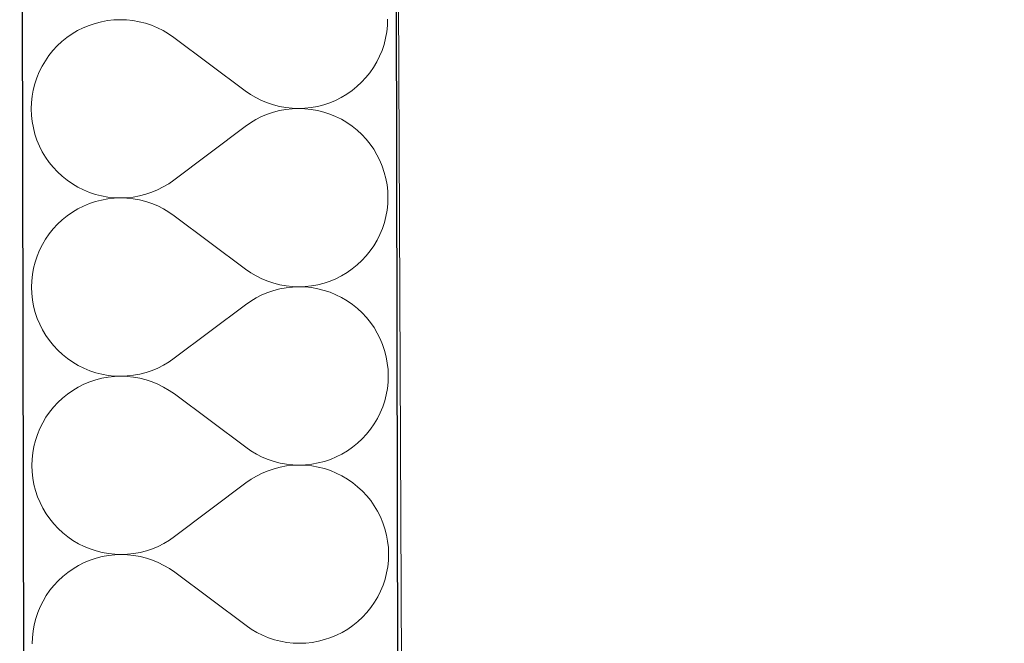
# Model space of a CAD drawing. Header units: millimetres. Extents: x -24674 to 2959, y -2716 to 20653.
# Tile 148 of 161: x -11148 to -10727, y 17961 to 18228. Entities that reach past the tile are written whole.
import ezdxf

# ---------------------------------------------------------------- set-up
doc = ezdxf.new("R2010")
doc.units = ezdxf.units.MM
doc.header["$MEASUREMENT"] = 0
doc.linetypes.add('Wipeout_Contour', pattern=[1000, 0, -1000])
for name, color, linetype in [('9._POHLED ZÁPADNÍ_1_Konstrukce - nosné', 7, 'Continuous'), ('9._POHLED ZÁPADNÍ_1_Nové_Konstrukce - nosné', 7, 'Continuous'), ('9._POHLED ZÁPADNÍ_1_Nové_Výplně - Povrchové', 7, 'Continuous'), ('9._POHLED ZÁPADNÍ_1_Nové_Výplně – Řezové', 7, 'Continuous'), ('9._POHLED ZÁPADNÍ_1_Výplně - Povrchové', 7, 'Continuous'), ('9._POHLED ZÁPADNÍ_1_VÝTAH VAR 1', 7, 'Continuous')]:
    doc.layers.add(name, color=color, linetype=linetype)

# ---------------------------------------------------------------- blocks, each defined once
blk = doc.blocks.new('*X21', base_point=(-27719.5, -6043.99))
at = {"layer": '9._POHLED ZÁPADNÍ_1_Nové_Výplně – Řezové', "color": 21, "linetype": 'Continuous', "lineweight": 20, "true_color": 0xffaaaa}
for p, q in [((-11115.84, 18226.4), (-11118.42, 18225.54)), ((-11113.2, 18227.08), (-11115.84, 18226.4)), ((-11110.53, 18227.57), (-11113.2, 18227.08)), ((-11107.82, 18227.86), (-11110.53, 18227.57)), ((-11105.1, 18227.96), (-11107.82, 18227.86)), ((-11102.39, 18227.87), (-11105.1, 18227.96)), ((-11099.68, 18227.58), (-11102.39, 18227.87)), ((-11097, 18227.1), (-11099.68, 18227.58)), ((-11094.37, 18226.43), (-11097, 18227.1)), ((-11091.78, 18225.57), (-11094.37, 18226.43)), ((-10990.94, 18225.44), (-10990.84, 18228.16)), ((-11123.36, 18223.28), (-11125.7, 18221.89)), ((-11120.93, 18224.5), (-11123.36, 18223.28)), ((-11118.42, 18225.54), (-11120.93, 18224.5)), ((-11089.27, 18224.53), (-11091.78, 18225.57)), ((-11086.84, 18223.32), (-11089.27, 18224.53)), ((-11084.49, 18221.93), (-11086.84, 18223.32)), ((-11082.26, 18220.38), (-11084.49, 18221.93)), ((-10991.7, 18220.06), (-10991.22, 18222.74)), ((-10991.22, 18222.74), (-10990.94, 18225.44)), ((-11130.05, 18218.62), (-11132.04, 18216.76)), ((-11127.93, 18220.33), (-11130.05, 18218.62)), ((-11125.7, 18221.89), (-11127.93, 18220.33)), ((-11051.74, 18197.58), (-11082.26, 18220.38)), ((-10992.37, 18217.42), (-10991.7, 18220.06)), ((-11133.89, 18214.77), (-11135.59, 18212.65)), ((-11132.04, 18216.76), (-11133.89, 18214.77)), ((-10994.26, 18212.33), (-10993.22, 18214.84)), ((-10993.22, 18214.84), (-10992.37, 18217.42)), ((-11137.14, 18210.41), (-11138.53, 18208.07)), ((-11135.59, 18212.65), (-11137.14, 18210.41)), ((-10996.86, 18207.55), (-10995.47, 18209.89)), ((-10995.47, 18209.89), (-10994.26, 18212.33)), ((-11139.74, 18205.64), (-11140.78, 18203.12)), ((-11138.53, 18208.07), (-11139.74, 18205.64)), ((-11000.11, 18203.19), (-10998.41, 18205.31)), ((-10998.41, 18205.31), (-10996.86, 18207.55)), ((-11140.78, 18203.12), (-11141.63, 18200.54)), ((-11003.95, 18199.34), (-11001.96, 18201.2)), ((-11001.96, 18201.2), (-11000.11, 18203.19)), ((-11142.3, 18197.9), (-11142.78, 18195.22)), ((-11141.63, 18200.54), (-11142.3, 18197.9)), ((-11051.74, 18197.58), (-11049.51, 18196.03)), ((-11008.3, 18196.08), (-11006.07, 18197.63)), ((-11006.07, 18197.63), (-11003.95, 18199.34)), ((-11143.06, 18192.52), (-11143.16, 18189.8)), ((-11142.78, 18195.22), (-11143.06, 18192.52)), ((-11049.51, 18196.03), (-11047.16, 18194.64)), ((-11047.16, 18194.64), (-11044.73, 18193.43)), ((-11044.73, 18193.43), (-11042.22, 18192.39)), ((-11015.58, 18192.42), (-11013.07, 18193.46)), ((-11013.07, 18193.46), (-11010.64, 18194.69)), ((-11010.64, 18194.69), (-11008.3, 18196.08)), ((-11143.16, 18189.8), (-11143.05, 18187.08)), ((-11042.22, 18192.39), (-11039.63, 18191.53)), ((-11039.63, 18188.43), (-11042.21, 18187.57)), ((-11039.63, 18191.53), (-11037, 18190.86)), ((-11036.99, 18189.11), (-11039.63, 18188.43)), ((-11037, 18190.86), (-11034.32, 18190.38)), ((-11034.32, 18189.6), (-11036.99, 18189.11)), ((-11034.32, 18190.38), (-11031.61, 18190.1)), ((-11031.61, 18189.9), (-11034.32, 18189.6)), ((-11031.61, 18190.1), (-11028.9, 18190)), ((-11028.9, 18190), (-11031.61, 18189.9)), ((-11028.9, 18190), (-11026.18, 18190.1)), ((-11026.18, 18189.91), (-11028.9, 18190)), ((-11026.18, 18190.1), (-11023.47, 18190.4)), ((-11023.47, 18189.63), (-11026.18, 18189.91)), ((-11023.47, 18190.4), (-11020.8, 18190.88)), ((-11020.79, 18189.15), (-11023.47, 18189.63)), ((-11020.8, 18190.88), (-11018.16, 18191.56)), ((-11018.15, 18188.48), (-11020.79, 18189.15)), ((-11018.16, 18191.56), (-11015.58, 18192.42)), ((-11015.57, 18187.63), (-11018.15, 18188.48)), ((-11143.05, 18187.08), (-11142.76, 18184.38)), ((-11142.76, 18184.38), (-11142.27, 18181.7)), ((-11047.15, 18185.29), (-11049.48, 18183.9)), ((-11044.72, 18186.52), (-11047.15, 18185.29)), ((-11042.21, 18187.57), (-11044.72, 18186.52)), ((-11013.06, 18186.59), (-11015.57, 18187.63)), ((-11010.62, 18185.38), (-11013.06, 18186.59)), ((-11008.28, 18184), (-11010.62, 18185.38)), ((-11142.27, 18181.7), (-11141.59, 18179.06)), ((-11051.71, 18182.34), (-11082.15, 18159.43)), ((-11049.48, 18183.9), (-11051.71, 18182.34)), ((-11006.04, 18182.45), (-11008.28, 18184)), ((-11003.92, 18180.75), (-11006.04, 18182.45)), ((-11001.92, 18178.9), (-11003.92, 18180.75)), ((-11141.59, 18179.06), (-11140.73, 18176.48)), ((-11140.73, 18176.48), (-11139.68, 18173.97)), ((-11000.06, 18176.91), (-11001.92, 18178.9)), ((-10998.35, 18174.8), (-11000.06, 18176.91)), ((-11139.68, 18173.97), (-11138.46, 18171.54)), ((-11138.46, 18171.54), (-11137.07, 18169.21)), ((-10996.8, 18172.57), (-10998.35, 18174.8)), ((-10995.4, 18170.23), (-10996.8, 18172.57)), ((-11137.07, 18169.21), (-11135.51, 18166.97)), ((-10994.18, 18167.8), (-10995.4, 18170.23)), ((-10993.14, 18165.29), (-10994.18, 18167.8)), ((-11135.51, 18166.97), (-11133.8, 18164.86)), ((-11133.8, 18164.86), (-11131.94, 18162.87)), ((-10992.27, 18162.71), (-10993.14, 18165.29)), ((-11131.94, 18162.87), (-11129.95, 18161.02)), ((-11129.95, 18161.02), (-11127.83, 18159.32)), ((-11127.83, 18159.32), (-11125.59, 18157.77)), ((-11084.38, 18157.87), (-11082.15, 18159.43)), ((-10991.59, 18160.07), (-10992.27, 18162.71)), ((-10991.11, 18157.4), (-10991.59, 18160.07)), ((-11125.59, 18157.77), (-11123.24, 18156.39)), ((-11123.24, 18156.39), (-11120.81, 18155.18)), ((-11120.81, 18155.18), (-11118.29, 18154.14)), ((-11091.66, 18154.21), (-11089.15, 18155.25)), ((-11089.15, 18155.25), (-11086.72, 18156.48)), ((-11086.72, 18156.48), (-11084.38, 18157.87)), ((-10990.81, 18154.69), (-10991.11, 18157.4)), ((-10990.71, 18151.97), (-10990.81, 18154.69)), ((-11118.29, 18154.14), (-11115.71, 18153.29)), ((-11115.71, 18153.29), (-11113.07, 18152.62)), ((-11113.07, 18150.89), (-11115.7, 18150.21)), ((-11113.07, 18152.62), (-11110.39, 18152.15)), ((-11110.39, 18151.38), (-11113.07, 18150.89)), ((-11110.39, 18152.15), (-11107.69, 18151.86)), ((-11107.69, 18151.67), (-11110.39, 18151.38)), ((-11107.69, 18151.86), (-11104.97, 18151.77)), ((-11104.97, 18151.77), (-11107.69, 18151.67)), ((-11104.97, 18151.77), (-11102.25, 18151.87)), ((-11102.25, 18151.68), (-11104.97, 18151.77)), ((-11102.25, 18151.87), (-11099.55, 18152.17)), ((-11099.55, 18151.39), (-11102.25, 18151.68)), ((-11099.55, 18152.17), (-11096.87, 18152.66)), ((-11096.87, 18150.91), (-11099.55, 18151.39)), ((-11096.87, 18152.66), (-11094.24, 18153.34)), ((-11094.23, 18150.24), (-11096.87, 18150.91)), ((-11094.24, 18153.34), (-11091.66, 18154.21)), ((-10990.8, 18149.25), (-10990.71, 18151.97)), ((-11123.23, 18147.09), (-11125.57, 18145.7)), ((-11120.8, 18148.31), (-11123.23, 18147.09)), ((-11118.28, 18149.35), (-11120.8, 18148.31)), ((-11115.7, 18150.21), (-11118.28, 18149.35)), ((-11091.65, 18149.38), (-11094.23, 18150.24)), ((-11089.13, 18148.34), (-11091.65, 18149.38)), ((-11086.7, 18147.13), (-11089.13, 18148.34)), ((-11084.36, 18145.74), (-11086.7, 18147.13)), ((-10991.57, 18143.87), (-10991.09, 18146.55)), ((-10991.09, 18146.55), (-10990.8, 18149.25)), ((-11129.91, 18142.43), (-11131.9, 18140.57)), ((-11127.8, 18144.14), (-11129.91, 18142.43)), ((-11125.57, 18145.7), (-11127.8, 18144.14)), ((-11082.12, 18144.19), (-11084.36, 18145.74)), ((-11051.61, 18121.39), (-11082.12, 18144.19)), ((-10992.23, 18141.23), (-10991.57, 18143.87)), ((-11133.75, 18138.58), (-11135.46, 18136.46)), ((-11131.9, 18140.57), (-11133.75, 18138.58)), ((-10994.13, 18136.14), (-10993.09, 18138.65)), ((-10993.09, 18138.65), (-10992.23, 18141.23)), ((-11137.01, 18134.22), (-11138.39, 18131.88)), ((-11135.46, 18136.46), (-11137.01, 18134.22)), ((-10996.72, 18131.36), (-10995.34, 18133.7)), ((-10995.34, 18133.7), (-10994.13, 18136.14)), ((-11139.6, 18129.45), (-11140.64, 18126.93)), ((-11138.39, 18131.88), (-11139.6, 18129.45)), ((-10998.27, 18129.12), (-10996.72, 18131.36)), ((-11140.64, 18126.93), (-11141.5, 18124.35)), ((-11001.83, 18125.01), (-10999.98, 18127)), ((-10999.98, 18127), (-10998.27, 18129.12)), ((-11142.16, 18121.71), (-11142.64, 18119.03)), ((-11141.5, 18124.35), (-11142.16, 18121.71)), ((-11051.61, 18121.39), (-11049.37, 18119.84)), ((-11008.16, 18119.89), (-11005.93, 18121.44)), ((-11005.93, 18121.44), (-11003.82, 18123.15)), ((-11003.82, 18123.15), (-11001.83, 18125.01)), ((-11142.64, 18119.03), (-11142.93, 18116.33)), ((-11049.37, 18119.84), (-11047.03, 18118.45)), ((-11047.03, 18118.45), (-11044.6, 18117.24)), ((-11044.6, 18117.24), (-11042.08, 18116.2)), ((-11015.44, 18116.23), (-11012.93, 18117.27)), ((-11012.93, 18117.27), (-11010.5, 18118.49)), ((-11010.5, 18118.49), (-11008.16, 18119.89)), ((-11142.93, 18116.33), (-11143.02, 18113.61)), ((-11143.02, 18113.61), (-11142.92, 18110.89)), ((-11042.08, 18116.2), (-11039.5, 18115.34)), ((-11039.5, 18115.34), (-11036.86, 18114.67)), ((-11036.86, 18112.92), (-11039.49, 18112.24)), ((-11036.86, 18114.67), (-11034.18, 18114.19)), ((-11034.18, 18113.41), (-11036.86, 18112.92)), ((-11034.18, 18114.19), (-11031.48, 18113.9)), ((-11031.48, 18113.71), (-11034.18, 18113.41)), ((-11031.48, 18113.9), (-11028.76, 18113.81)), ((-11028.76, 18113.81), (-11031.48, 18113.71)), ((-11028.76, 18113.81), (-11026.04, 18113.91)), ((-11026.04, 18113.72), (-11028.76, 18113.81)), ((-11026.04, 18113.91), (-11023.34, 18114.2)), ((-11023.34, 18113.44), (-11026.04, 18113.72)), ((-11023.34, 18114.2), (-11020.66, 18114.69)), ((-11020.66, 18112.96), (-11023.34, 18113.44)), ((-11020.66, 18114.69), (-11018.03, 18115.37)), ((-11018.02, 18112.29), (-11020.66, 18112.96)), ((-11018.03, 18115.37), (-11015.44, 18116.23)), ((-11142.92, 18110.89), (-11142.62, 18108.19)), ((-11047.01, 18109.1), (-11049.35, 18107.71)), ((-11044.58, 18110.33), (-11047.01, 18109.1)), ((-11042.07, 18111.37), (-11044.58, 18110.33)), ((-11039.49, 18112.24), (-11042.07, 18111.37)), ((-11015.44, 18111.44), (-11018.02, 18112.29)), ((-11012.92, 18110.4), (-11015.44, 18111.44)), ((-11010.49, 18109.19), (-11012.92, 18110.4)), ((-11008.14, 18107.81), (-11010.49, 18109.19)), ((-11142.62, 18108.19), (-11142.14, 18105.51)), ((-11142.14, 18105.51), (-11141.46, 18102.87)), ((-11051.58, 18106.15), (-11082.02, 18083.24)), ((-11049.35, 18107.71), (-11051.58, 18106.15)), ((-11005.9, 18106.26), (-11008.14, 18107.81)), ((-11003.78, 18104.56), (-11005.9, 18106.26)), ((-11001.79, 18102.71), (-11003.78, 18104.56)), ((-11141.46, 18102.87), (-11140.59, 18100.29)), ((-11140.59, 18100.29), (-11139.55, 18097.78)), ((-10999.93, 18100.72), (-11001.79, 18102.71)), ((-10998.22, 18098.61), (-10999.93, 18100.72)), ((-11139.55, 18097.78), (-11138.33, 18095.35)), ((-10996.66, 18096.38), (-10998.22, 18098.61)), ((-10995.27, 18094.04), (-10996.66, 18096.38)), ((-11138.33, 18095.35), (-11136.93, 18093.02)), ((-11136.93, 18093.02), (-11135.38, 18090.78)), ((-10994.05, 18091.61), (-10995.27, 18094.04)), ((-10993, 18089.1), (-10994.05, 18091.61)), ((-11135.38, 18090.78), (-11133.67, 18088.67)), ((-11133.67, 18088.67), (-11131.81, 18086.68)), ((-10992.14, 18086.52), (-10993, 18089.1)), ((-11131.81, 18086.68), (-11129.81, 18084.83)), ((-11129.81, 18084.83), (-11127.69, 18083.13)), ((-11127.69, 18083.13), (-11125.45, 18081.58)), ((-11084.25, 18081.68), (-11082.02, 18083.24)), ((-10991.46, 18083.88), (-10992.14, 18086.52)), ((-10990.97, 18081.21), (-10991.46, 18083.88)), ((-11125.45, 18081.58), (-11123.11, 18080.2)), ((-11123.11, 18080.2), (-11120.67, 18078.99)), ((-11120.67, 18078.99), (-11118.16, 18077.95)), ((-11091.52, 18078.02), (-11089.01, 18079.06)), ((-11089.01, 18079.06), (-11086.58, 18080.29)), ((-11086.58, 18080.29), (-11084.25, 18081.68)), ((-10990.68, 18078.5), (-10990.97, 18081.21)), ((-11118.16, 18077.95), (-11115.57, 18077.1)), ((-11115.57, 18077.1), (-11112.94, 18076.43)), ((-11112.93, 18074.7), (-11115.57, 18074.02)), ((-11112.94, 18076.43), (-11110.26, 18075.96)), ((-11110.26, 18075.19), (-11112.93, 18074.7)), ((-11110.26, 18075.96), (-11107.55, 18075.67)), ((-11107.55, 18075.48), (-11110.26, 18075.19)), ((-11107.55, 18075.67), (-11104.83, 18075.58)), ((-11104.83, 18075.58), (-11107.55, 18075.48)), ((-11104.83, 18075.58), (-11102.12, 18075.68)), ((-11102.12, 18075.49), (-11104.83, 18075.58)), ((-11102.12, 18075.68), (-11099.41, 18075.98)), ((-11099.41, 18075.2), (-11102.12, 18075.49)), ((-11099.41, 18075.98), (-11096.74, 18076.47)), ((-11096.73, 18074.72), (-11099.41, 18075.2)), ((-11096.74, 18076.47), (-11094.1, 18077.15)), ((-11094.1, 18074.05), (-11096.73, 18074.72)), ((-11094.1, 18077.15), (-11091.52, 18078.02)), ((-10990.57, 18075.78), (-10990.68, 18078.5)), ((-10990.67, 18073.06), (-10990.57, 18075.78)), ((-11123.09, 18070.9), (-11125.43, 18069.5)), ((-11120.66, 18072.12), (-11123.09, 18070.9)), ((-11118.15, 18073.16), (-11120.66, 18072.12)), ((-11115.57, 18074.02), (-11118.15, 18073.16)), ((-11091.51, 18073.19), (-11094.1, 18074.05)), ((-11089, 18072.15), (-11091.51, 18073.19)), ((-11086.57, 18070.94), (-11089, 18072.15)), ((-11084.22, 18069.55), (-11086.57, 18070.94)), ((-10990.95, 18070.36), (-10990.67, 18073.06)), ((-11129.78, 18066.24), (-11131.77, 18064.38)), ((-11127.66, 18067.95), (-11129.78, 18066.24)), ((-11125.43, 18069.5), (-11127.66, 18067.95)), ((-11081.99, 18068), (-11084.22, 18069.55)), ((-11051.47, 18045.2), (-11081.99, 18068)), ((-10992.1, 18065.04), (-10991.43, 18067.68)), ((-10991.43, 18067.68), (-10990.95, 18070.36)), ((-11133.62, 18062.39), (-11135.32, 18060.27)), ((-11131.77, 18064.38), (-11133.62, 18062.39)), ((-10993.99, 18059.95), (-10992.95, 18062.46)), ((-10992.95, 18062.46), (-10992.1, 18065.04)), ((-11136.87, 18058.03), (-11138.26, 18055.69)), ((-11135.32, 18060.27), (-11136.87, 18058.03)), ((-10995.2, 18057.51), (-10993.99, 18059.95)), ((-11138.26, 18055.69), (-11139.47, 18053.26)), ((-10998.14, 18052.93), (-10996.59, 18055.17)), ((-10996.59, 18055.17), (-10995.2, 18057.51)), ((-11140.51, 18050.74), (-11141.36, 18048.16)), ((-11139.47, 18053.26), (-11140.51, 18050.74)), ((-11001.69, 18048.82), (-10999.84, 18050.81)), ((-10999.84, 18050.81), (-10998.14, 18052.93)), ((-11142.03, 18045.52), (-11142.51, 18042.84)), ((-11141.36, 18048.16), (-11142.03, 18045.52)), ((-11051.47, 18045.2), (-11049.24, 18043.65)), ((-11008.03, 18043.7), (-11005.8, 18045.25)), ((-11005.8, 18045.25), (-11003.68, 18046.96)), ((-11003.68, 18046.96), (-11001.69, 18048.82)), ((-11142.51, 18042.84), (-11142.79, 18040.14)), ((-11049.24, 18043.65), (-11046.89, 18042.26)), ((-11046.89, 18042.26), (-11044.46, 18041.05)), ((-11044.46, 18041.05), (-11041.95, 18040.01)), ((-11015.31, 18040.04), (-11012.8, 18041.08)), ((-11012.8, 18041.08), (-11010.37, 18042.3)), ((-11010.37, 18042.3), (-11008.03, 18043.7)), ((-11142.79, 18040.14), (-11142.89, 18037.42)), ((-11142.89, 18037.42), (-11142.78, 18034.7)), ((-11041.95, 18040.01), (-11039.36, 18039.15)), ((-11039.36, 18039.15), (-11036.73, 18038.48)), ((-11036.73, 18038.48), (-11034.05, 18038)), ((-11034.05, 18037.22), (-11036.72, 18036.73)), ((-11034.05, 18038), (-11031.34, 18037.71)), ((-11031.34, 18037.52), (-11034.05, 18037.22)), ((-11031.34, 18037.71), (-11028.63, 18037.62)), ((-11028.63, 18037.62), (-11031.34, 18037.52)), ((-11028.63, 18037.62), (-11025.91, 18037.72)), ((-11025.91, 18037.53), (-11028.63, 18037.62)), ((-11025.91, 18037.72), (-11023.2, 18038.01)), ((-11023.2, 18037.25), (-11025.91, 18037.53)), ((-11023.2, 18038.01), (-11020.53, 18038.5)), ((-11020.52, 18036.77), (-11023.2, 18037.25)), ((-11020.53, 18038.5), (-11017.89, 18039.18)), ((-11017.88, 18036.1), (-11020.52, 18036.77)), ((-11017.89, 18039.18), (-11015.31, 18040.04)), ((-11142.78, 18034.7), (-11142.49, 18031.99)), ((-11046.88, 18032.91), (-11049.21, 18031.52)), ((-11044.45, 18034.14), (-11046.88, 18032.91)), ((-11041.94, 18035.18), (-11044.45, 18034.14)), ((-11039.36, 18036.05), (-11041.94, 18035.18)), ((-11036.72, 18036.73), (-11039.36, 18036.05)), ((-11015.3, 18035.25), (-11017.88, 18036.1)), ((-11012.79, 18034.21), (-11015.3, 18035.25)), ((-11010.35, 18033), (-11012.79, 18034.21)), ((-11008.01, 18031.62), (-11010.35, 18033)), ((-11142.49, 18031.99), (-11142, 18029.32)), ((-11142, 18029.32), (-11141.32, 18026.68)), ((-11051.44, 18029.96), (-11081.88, 18007.05)), ((-11049.21, 18031.52), (-11051.44, 18029.96)), ((-11005.77, 18030.07), (-11008.01, 18031.62)), ((-11003.65, 18028.37), (-11005.77, 18030.07)), ((-11001.65, 18026.52), (-11003.65, 18028.37)), ((-11141.32, 18026.68), (-11140.46, 18024.1)), ((-10999.79, 18024.53), (-11001.65, 18026.52)), ((-10998.08, 18022.42), (-10999.79, 18024.53)), ((-11140.46, 18024.1), (-11139.41, 18021.59)), ((-11139.41, 18021.59), (-11138.19, 18019.16)), ((-10996.53, 18020.19), (-10998.08, 18022.42)), ((-10995.13, 18017.85), (-10996.53, 18020.19)), ((-11138.19, 18019.16), (-11136.8, 18016.83)), ((-11136.8, 18016.83), (-11135.24, 18014.59)), ((-10993.91, 18015.42), (-10995.13, 18017.85)), ((-11135.24, 18014.59), (-11133.53, 18012.48)), ((-11133.53, 18012.48), (-11131.67, 18010.49)), ((-10992.87, 18012.91), (-10993.91, 18015.42)), ((-10992, 18010.33), (-10992.87, 18012.91)), ((-11131.67, 18010.49), (-11129.68, 18008.64)), ((-11129.68, 18008.64), (-11127.56, 18006.94)), ((-10991.32, 18007.69), (-10992, 18010.33)), ((-10990.84, 18005.02), (-10991.32, 18007.69)), ((-11127.56, 18006.94), (-11125.32, 18005.39)), ((-11125.32, 18005.39), (-11122.97, 18004.01)), ((-11122.97, 18004.01), (-11120.54, 18002.8)), ((-11088.88, 18002.87), (-11086.45, 18004.1)), ((-11086.45, 18004.1), (-11084.11, 18005.49)), ((-11084.11, 18005.49), (-11081.88, 18007.05)), ((-10990.54, 18002.31), (-10990.84, 18005.02)), ((-11120.54, 18002.8), (-11118.02, 18001.76)), ((-11118.02, 18001.76), (-11115.44, 18000.91)), ((-11115.44, 18000.91), (-11112.8, 18000.24)), ((-11112.8, 18000.24), (-11110.12, 17999.77)), ((-11110.12, 17999), (-11112.8, 17998.51)), ((-11110.12, 17999.77), (-11107.42, 17999.48)), ((-11107.42, 17999.29), (-11110.12, 17999)), ((-11107.42, 17999.48), (-11104.7, 17999.39)), ((-11104.7, 17999.39), (-11107.42, 17999.29)), ((-11104.7, 17999.39), (-11101.98, 17999.49)), ((-11101.98, 17999.3), (-11104.7, 17999.39)), ((-11101.98, 17999.49), (-11099.28, 17999.79)), ((-11099.28, 17999.01), (-11101.98, 17999.3)), ((-11099.28, 17999.79), (-11096.6, 18000.28)), ((-11096.6, 17998.53), (-11099.28, 17999.01)), ((-11096.6, 18000.28), (-11093.97, 18000.96)), ((-11093.97, 18000.96), (-11091.39, 18001.83)), ((-11091.39, 18001.83), (-11088.88, 18002.87)), ((-10990.44, 17999.59), (-10990.54, 18002.31)), ((-10990.53, 17996.87), (-10990.44, 17999.59)), ((-11122.96, 17994.71), (-11125.3, 17993.31)), ((-11120.53, 17995.93), (-11122.96, 17994.71)), ((-11118.01, 17996.97), (-11120.53, 17995.93)), ((-11115.43, 17997.83), (-11118.01, 17996.97)), ((-11112.8, 17998.51), (-11115.43, 17997.83)), ((-11093.96, 17997.86), (-11096.6, 17998.53)), ((-11091.38, 17997), (-11093.96, 17997.86)), ((-11088.86, 17995.96), (-11091.38, 17997)), ((-11086.43, 17994.75), (-11088.86, 17995.96)), ((-11084.09, 17993.36), (-11086.43, 17994.75)), ((-10990.82, 17994.17), (-10990.53, 17996.87)), ((-11127.53, 17991.76), (-11129.64, 17990.05)), ((-11125.3, 17993.31), (-11127.53, 17991.76)), ((-11081.85, 17991.81), (-11084.09, 17993.36)), ((-11051.34, 17969.01), (-11081.85, 17991.81)), ((-10991.96, 17988.85), (-10991.3, 17991.49)), ((-10991.3, 17991.49), (-10990.82, 17994.17)), ((-11131.63, 17988.19), (-11133.48, 17986.2)), ((-11129.64, 17990.05), (-11131.63, 17988.19)), ((-10993.86, 17983.76), (-10992.82, 17986.27)), ((-10992.82, 17986.27), (-10991.96, 17988.85)), ((-11135.19, 17984.08), (-11136.74, 17981.84)), ((-11133.48, 17986.2), (-11135.19, 17984.08)), ((-10995.07, 17981.32), (-10993.86, 17983.76)), ((-11138.12, 17979.5), (-11139.33, 17977.06)), ((-11136.74, 17981.84), (-11138.12, 17979.5)), ((-10998, 17976.74), (-10996.45, 17978.98)), ((-10996.45, 17978.98), (-10995.07, 17981.32)), ((-11140.37, 17974.55), (-11141.23, 17971.97)), ((-11139.33, 17977.06), (-11140.37, 17974.55)), ((-11001.56, 17972.63), (-10999.71, 17974.62)), ((-10999.71, 17974.62), (-10998, 17976.74)), ((-11141.23, 17971.97), (-11141.89, 17969.33)), ((-11005.66, 17969.06), (-11003.55, 17970.77)), ((-11003.55, 17970.77), (-11001.56, 17972.63)), ((-11142.37, 17966.65), (-11142.66, 17963.95)), ((-11141.89, 17969.33), (-11142.37, 17966.65)), ((-11051.34, 17969.01), (-11049.1, 17967.46)), ((-11049.1, 17967.46), (-11046.76, 17966.07)), ((-11046.76, 17966.07), (-11044.33, 17964.86)), ((-11012.66, 17964.89), (-11010.23, 17966.11)), ((-11010.23, 17966.11), (-11007.89, 17967.51)), ((-11007.89, 17967.51), (-11005.66, 17969.06)), ((-11142.66, 17963.95), (-11142.75, 17961.23)), ((-11044.33, 17964.86), (-11041.81, 17963.82)), ((-11041.81, 17963.82), (-11039.23, 17962.96)), ((-11039.23, 17962.96), (-11036.59, 17962.29)), ((-11036.59, 17962.29), (-11033.91, 17961.81)), ((-11033.91, 17961.81), (-11031.21, 17961.52)), ((-11031.21, 17961.52), (-11028.49, 17961.43)), ((-11028.49, 17961.43), (-11025.77, 17961.53)), ((-11025.77, 17961.53), (-11023.07, 17961.82)), ((-11023.07, 17961.82), (-11020.39, 17962.31)), ((-11020.39, 17962.31), (-11017.76, 17962.99)), ((-11017.76, 17962.99), (-11015.17, 17963.85)), ((-11015.17, 17963.85), (-11012.66, 17964.89))]:
    blk.add_line(p, q, dxfattribs=at)

msp = doc.modelspace()

# ---------------------------------------------------------------- wipeouts: each hides what was drawn before it
at = {"color": 254, "linetype": 'Wipeout_Contour', "lineweight": 0, "ltscale": 79825.826241}
msp.add_wipeout([(-321.69, 18130.07), (-10988.36, 18978.06), (-10988.08, 18817.53), (-321.69, 17969.56)], dxfattribs=at).dxf.layer = '9._POHLED ZÁPADNÍ_1_Nové_Výplně - Povrchové'

# ---------------------------------------------------------------- next in the draw order: wipeouts: each hides what was drawn before it
at = {"color": 254, "linetype": 'Wipeout_Contour', "lineweight": 0, "ltscale": 72283.801497}
msp.add_wipeout([(-11148.1, 18830.25), (-11130.82, 9083.32), (-10970.82, 9083.6), (-10988.08, 18817.53)], dxfattribs=at).dxf.layer = '9._POHLED ZÁPADNÍ_1_Nové_Výplně - Povrchové'

# ---------------------------------------------------------------- next in the draw order: linework, layer by layer
at = {"layer": '9._POHLED ZÁPADNÍ_1_Nové_Konstrukce - nosné', "color": 1, "linetype": 'Continuous', "lineweight": 25, "flags": 128}
for points in [[(-11148.1, 18830.25), (-11130.82, 9083.32)], [(-10970.82, 9083.6), (-10988.08, 18817.53)]]:
    msp.add_lwpolyline(points, dxfattribs=at)

# ---------------------------------------------------------------- next in the draw order: wipeouts: each hides what was drawn before it
at = {"color": 254, "linetype": 'Wipeout_Contour', "lineweight": 0, "ltscale": 70593.958106}
msp.add_wipeout([(-10986.72, 18366), (-10946.64, 9038.96), (-10496.64, 9040.89), (-10536.56, 18330.21)], dxfattribs=at).dxf.layer = '9._POHLED ZÁPADNÍ_1_Výplně - Povrchové'

# ---------------------------------------------------------------- next in the draw order: linework, layer by layer
at = {"layer": '9._POHLED ZÁPADNÍ_1_Konstrukce - nosné', "color": 251, "linetype": 'Continuous', "lineweight": 20, "true_color": 0x6a6a6a, "flags": 128}
msp.add_lwpolyline([(-10988.66, 18817.58), (-10946.75, 9064.83)], dxfattribs=at)

# ---------------------------------------------------------------- next in the draw order: wipeouts: each hides what was drawn before it
at = {"color": 254, "linetype": 'Wipeout_Contour', "lineweight": 0, "ltscale": 79825.826241}
msp.add_wipeout([(-321.69, 18130.07), (-10988.36, 18978.06), (-10988.08, 18817.53), (-321.69, 17969.56)], dxfattribs=at).dxf.layer = '9._POHLED ZÁPADNÍ_1_Nové_Výplně – Řezové'

# ---------------------------------------------------------------- next in the draw order: wipeouts: each hides what was drawn before it
at = {"color": 254, "linetype": 'Wipeout_Contour', "lineweight": 0, "ltscale": 72283.801497}
msp.add_wipeout([(-11148.1, 18830.25), (-11130.82, 9083.32), (-10970.82, 9083.6), (-10988.08, 18817.53)], dxfattribs=at).dxf.layer = '9._POHLED ZÁPADNÍ_1_Nové_Výplně – Řezové'

# ---------------------------------------------------------------- next in the draw order: linework, layer by layer
at = {"layer": '9._POHLED ZÁPADNÍ_1_Nové_Konstrukce - nosné', "color": 1, "linetype": 'Continuous', "lineweight": 25, "flags": 128}
for points in [[(-11148.1, 18830.25), (-11130.82, 9083.32)], [(-10970.82, 9083.6), (-10988.08, 18817.53)]]:
    msp.add_lwpolyline(points, dxfattribs=at)

# ---------------------------------------------------------------- next in the draw order: block references
at = {"layer": '9._POHLED ZÁPADNÍ_1_VÝTAH VAR 1', "color": 9, "linetype": 'Continuous', "lineweight": 13}
msp.add_blockref('*X21', (-27719.5, -6043.99), dxfattribs=at)

doc.saveas('drawing.dxf')
